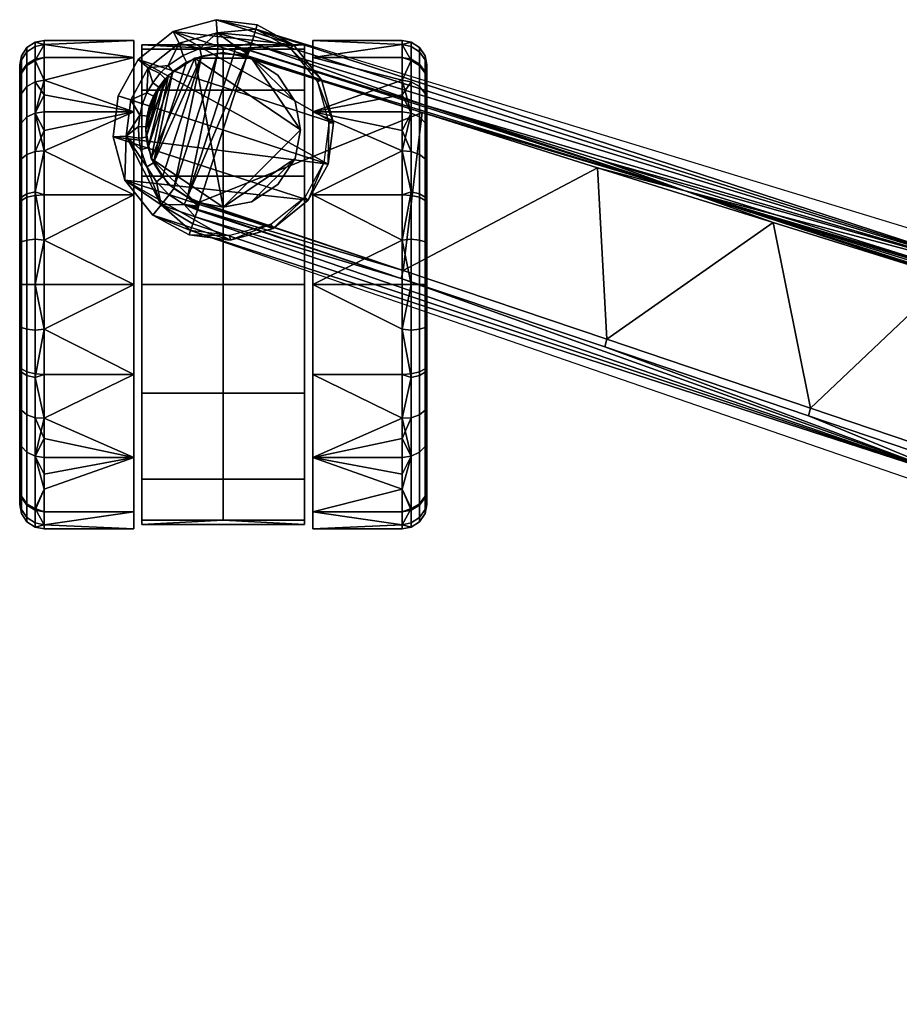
# Model space of a CAD drawing. Header units: millimetres. Extents: x -1982 to -1304, y -944 to -284.
# Tile 73 of 256: x -1982 to -1874, y -633 to -512. Entities that reach past the tile are written whole.
import ezdxf

# ---------------------------------------------------------------- set-up
doc = ezdxf.new("R2010")
doc.units = ezdxf.units.MM
doc.header["$MEASUREMENT"] = 0
doc.layers.add('kolecka', color=7, linetype='Continuous', true_color=0x000000)
doc.layers.add('PODNOZ', color=7, linetype='Continuous', true_color=0x000000)

msp = doc.modelspace()

# ---------------------------------------------------------------- meshes
at = {"layer": 'kolecka'}
mesh = msp.add_polyface(dxfattribs=at)
corners = [(-1967.84, -544.64, 32.01), (-1978.84, -544.64, 32.01), (-1967.84, -555.68, 34.11), (-1967.84, -565.86, 40.79), (-1967.84, -572.54, 50.96), (-1967.84, -574.64, 62.01), (-1967.84, -572.54, 73.05), (-1967.84, -565.86, 83.22), (-1967.84, -555.68, 89.9), (-1967.84, -544.64, 92.01), (-1967.84, -533.6, 89.9), (-1967.84, -523.43, 83.22), (-1967.84, -516.75, 73.05), (-1967.84, -514.64, 62.01), (-1967.84, -516.75, 50.96), (-1967.84, -523.43, 40.79), (-1967.84, -533.6, 34.11), (-1967.84, -544.64, 32.01), (-1978.84, -544.64, 32.01), (-1978.84, -539.18, 32.51), (-1978.84, -533.6, 34.11), (-1978.84, -528.23, 36.9), (-1978.84, -525.73, 38.72), (-1978.84, -523.43, 40.79), (-1978.84, -521.35, 43.1), (-1978.84, -519.53, 45.59), (-1978.84, -516.75, 50.96), (-1978.84, -515.14, 56.55), (-1978.84, -514.64, 62.01), (-1978.84, -515.14, 67.47), (-1978.84, -516.75, 73.05), (-1978.84, -519.53, 78.42), (-1978.84, -521.35, 80.92), (-1978.84, -523.43, 83.22), (-1978.84, -525.73, 85.3), (-1978.84, -528.23, 87.12), (-1978.84, -533.6, 89.9), (-1978.84, -539.18, 91.51), (-1978.84, -544.64, 92.01), (-1978.84, -550.1, 91.51), (-1978.84, -555.68, 89.9), (-1978.84, -561.06, 87.12), (-1978.84, -563.55, 85.3), (-1978.84, -565.86, 83.22), (-1978.84, -567.93, 80.92), (-1978.84, -569.75, 78.42), (-1978.84, -572.54, 73.05), (-1978.84, -574.14, 67.47), (-1978.84, -574.64, 62.01), (-1978.84, -574.14, 56.55), (-1978.84, -572.54, 50.96), (-1978.84, -569.75, 45.59), (-1978.84, -567.93, 43.1), (-1978.84, -565.86, 40.79), (-1978.84, -563.55, 38.72), (-1978.84, -561.06, 36.9), (-1978.84, -555.68, 34.11), (-1978.84, -550.1, 32.51), (-1981.84, -544.64, 35.01), (-1981.84, -554.97, 37.06), (-1981.84, -563.73, 42.91), (-1981.84, -569.75, 52.07), (-1981.84, -571.16, 56.95), (-1981.84, -571.64, 62.01), (-1981.84, -569.59, 72.34), (-1981.84, -563.73, 81.1), (-1981.84, -559.46, 84.57), (-1981.84, -554.58, 87.11), (-1981.84, -549.7, 88.53), (-1981.84, -544.64, 89.01), (-1981.84, -534.31, 86.95), (-1981.84, -525.55, 81.1), (-1981.84, -522.08, 76.83), (-1981.84, -519.54, 71.95), (-1981.84, -518.12, 67.07), (-1981.84, -517.64, 62.01), (-1981.84, -519.7, 51.67), (-1981.84, -525.55, 42.91), (-1981.84, -529.82, 39.44), (-1981.84, -534.7, 36.9), (-1981.84, -539.58, 35.48), (-1978.84, -544.64, 32.01), (-1979.95, -544.64, 32.22), (-1980.97, -544.64, 32.89), (-1981.63, -544.64, 33.9), (-1981.84, -544.64, 35.01), (-1979.95, -556.04, 34.48), (-1980.97, -555.79, 35.1), (-1981.63, -555.4, 36.04), (-1981.84, -554.97, 37.06), (-1979.95, -565.71, 40.94), (-1980.97, -565.23, 41.41), (-1981.63, -564.52, 42.13), (-1981.84, -563.73, 42.91), (-1979.95, -572.34, 51.04), (-1980.97, -571.72, 51.29), (-1981.63, -570.77, 51.66), (-1981.84, -569.75, 52.07), (-1979.95, -573.9, 56.43), (-1980.97, -573.25, 56.55), (-1981.63, -572.25, 56.74), (-1981.84, -571.16, 56.95), (-1979.95, -574.43, 62.01), (-1980.97, -573.76, 62.01), (-1981.63, -572.75, 62.01), (-1981.84, -571.64, 62.01), (-1979.95, -572.16, 73.41), (-1980.97, -571.55, 73.15), (-1981.63, -570.61, 72.76), (-1981.84, -569.59, 72.34), (-1979.95, -565.71, 83.07), (-1980.97, -565.23, 82.6), (-1981.63, -564.52, 81.88), (-1981.84, -563.73, 81.1), (-1979.95, -561, 86.9), (-1980.97, -560.63, 86.35), (-1981.63, -560.07, 85.5), (-1981.84, -559.46, 84.57), (-1979.95, -555.61, 89.7), (-1980.97, -555.36, 89.08), (-1981.63, -554.99, 88.14), (-1981.84, -554.58, 87.11), (-1979.95, -550.22, 91.27), (-1980.97, -550.1, 90.61), (-1981.63, -549.91, 89.61), (-1981.84, -549.7, 88.53), (-1979.95, -544.64, 91.8), (-1980.97, -544.64, 91.13), (-1981.63, -544.64, 90.11), (-1981.84, -544.64, 89.01), (-1979.95, -533.24, 89.53), (-1980.97, -533.5, 88.91), (-1981.63, -533.89, 87.97), (-1981.84, -534.31, 86.95), (-1979.95, -523.58, 83.07), (-1980.97, -524.05, 82.6), (-1981.63, -524.77, 81.88), (-1981.84, -525.55, 81.1), (-1979.95, -519.74, 78.36), (-1980.97, -520.3, 77.99), (-1981.63, -521.15, 77.44), (-1981.84, -522.08, 76.83), (-1979.95, -516.94, 72.97), (-1980.97, -517.57, 72.73), (-1981.63, -518.51, 72.35), (-1981.84, -519.54, 71.95), (-1979.95, -515.38, 67.59), (-1980.97, -516.04, 67.46), (-1981.63, -517.04, 67.27), (-1981.84, -518.12, 67.07), (-1979.95, -514.85, 62.01), (-1980.97, -515.52, 62.01), (-1981.63, -516.54, 62.01), (-1981.84, -517.64, 62.01), (-1979.95, -517.12, 50.61), (-1980.97, -517.74, 50.86), (-1981.63, -518.68, 51.25), (-1981.84, -519.7, 51.67), (-1979.95, -523.58, 40.94), (-1980.97, -524.05, 41.41), (-1981.63, -524.77, 42.13), (-1981.84, -525.55, 42.91), (-1979.95, -528.29, 37.11), (-1980.97, -528.65, 37.67), (-1981.63, -529.21, 38.52), (-1981.84, -529.82, 39.44), (-1979.95, -533.68, 34.31), (-1980.97, -533.92, 34.93), (-1981.63, -534.3, 35.88), (-1981.84, -534.7, 36.9), (-1979.95, -539.06, 32.74), (-1980.97, -539.19, 33.4), (-1981.63, -539.38, 34.4), (-1981.84, -539.58, 35.48), (-1978.84, -544.64, 32.01), (-1979.95, -544.64, 32.22), (-1980.97, -544.64, 32.89), (-1981.63, -544.64, 33.9), (-1981.84, -544.64, 35.01), (-1978.84, -550.1, 32.51), (-1978.84, -555.68, 34.11), (-1978.84, -561.06, 36.9), (-1978.84, -563.55, 38.72), (-1978.84, -565.86, 40.79), (-1978.84, -567.93, 43.1), (-1978.84, -569.75, 45.59), (-1978.84, -572.54, 50.96), (-1978.84, -574.14, 56.55), (-1978.84, -574.64, 62.01), (-1978.84, -574.14, 67.47), (-1978.84, -572.54, 73.05), (-1978.84, -569.75, 78.42), (-1978.84, -567.93, 80.92), (-1978.84, -565.86, 83.22), (-1978.84, -563.55, 85.3), (-1978.84, -561.06, 87.12), (-1978.84, -555.68, 89.9), (-1978.84, -550.1, 91.51), (-1978.84, -544.64, 92.01), (-1978.84, -539.18, 91.51), (-1978.84, -533.6, 89.9), (-1978.84, -528.23, 87.12), (-1978.84, -525.73, 85.3), (-1978.84, -523.43, 83.22), (-1978.84, -521.35, 80.92), (-1978.84, -519.53, 78.42), (-1978.84, -516.75, 73.05), (-1978.84, -515.14, 67.47), (-1978.84, -514.64, 62.01), (-1978.84, -515.14, 56.55), (-1978.84, -516.75, 50.96), (-1978.84, -519.53, 45.59), (-1978.84, -521.35, 43.1), (-1978.84, -523.43, 40.79), (-1978.84, -525.73, 38.72), (-1978.84, -528.23, 36.9), (-1978.84, -533.6, 34.11), (-1978.84, -539.18, 32.51)]
mesh.append_faces([[corners[k] for k in face] for face in [(57, 1, 0, 0), (2, 57, 0, 0), (2, 56, 57, 57), (55, 3, 54, 54), (55, 56, 2, 2), (3, 55, 2, 2), (53, 54, 3, 3), (3, 4, 50, 51), (5, 6, 47, 48), (7, 8, 41, 42), (6, 7, 45, 46), (4, 5, 49, 50), (8, 9, 39, 40), (3, 52, 53, 53), (3, 51, 52, 52), (48, 49, 5, 5), (7, 43, 44, 44), (44, 45, 7, 7), (40, 41, 8, 8), (42, 43, 7, 7), (46, 47, 6, 6), (39, 9, 38, 38), (37, 38, 9, 9), (10, 37, 9, 9), (10, 11, 35, 36), (10, 36, 37, 37), (11, 34, 35, 35), (34, 11, 33, 33), (11, 12, 31, 32), (12, 13, 29, 30), (14, 15, 25, 26), (13, 14, 27, 28), (15, 16, 21, 22), (16, 17, 19, 20), (33, 11, 32, 32), (12, 30, 31, 31), (13, 28, 29, 29), (14, 26, 27, 27), (15, 24, 25, 25), (15, 22, 23, 23), (23, 24, 15, 15), (16, 20, 21, 21), (17, 18, 19, 19), (78, 76, 77, 77), (80, 78, 79, 79), (74, 76, 78, 78), (74, 78, 62, 62), (73, 74, 72, 72), (76, 74, 75, 75), (71, 72, 70, 70), (74, 62, 72, 72), (72, 68, 70, 70), (80, 62, 78, 78), (60, 58, 59, 59), (62, 58, 60, 60), (72, 62, 68, 68), (61, 62, 60, 60), (63, 64, 62, 62), (67, 68, 66, 66), (68, 69, 70, 70), (65, 66, 64, 64), (62, 66, 68, 68), (62, 64, 66, 66), (62, 80, 58, 58), (87, 83, 82, 86), (88, 84, 83, 87), (91, 87, 86, 90), (92, 88, 87, 91), (95, 91, 90, 94), (96, 92, 91, 95), (99, 95, 94, 98), (100, 96, 95, 99), (103, 99, 98, 102), (104, 100, 99, 103), (107, 103, 102, 106), (108, 104, 103, 107), (111, 107, 106, 110), (112, 108, 107, 111), (115, 111, 110, 114), (116, 112, 111, 115), (119, 115, 114, 118), (120, 116, 115, 119), (123, 119, 118, 122), (124, 120, 119, 123), (127, 123, 122, 126), (128, 124, 123, 127), (131, 127, 126, 130), (132, 128, 127, 131), (135, 131, 130, 134), (136, 132, 131, 135), (139, 135, 134, 138), (140, 136, 135, 139), (143, 139, 138, 142), (144, 140, 139, 143), (147, 143, 142, 146), (148, 144, 143, 147), (151, 147, 146, 150), (152, 148, 147, 151), (155, 151, 150, 154), (156, 152, 151, 155), (159, 155, 154, 158), (160, 156, 155, 159), (163, 159, 158, 162), (164, 160, 159, 163), (167, 163, 162, 166), (168, 164, 163, 167), (171, 167, 166, 170), (172, 168, 167, 171), (176, 171, 170, 175), (177, 172, 171, 176), (82, 81, 179, 179), (86, 179, 180, 180), (90, 181, 182, 182), (90, 183, 184, 184), (90, 182, 183, 183), (86, 180, 181, 181), (86, 82, 179, 179), (90, 86, 181, 181), (94, 185, 186, 186), (98, 94, 186, 187), (94, 90, 184, 185), (187, 188, 102, 98), (102, 188, 189, 189), (106, 190, 191, 191), (192, 110, 191, 191), (110, 106, 191, 191), (106, 189, 190, 190), (102, 189, 106, 106), (192, 193, 110, 110), (193, 194, 110, 110), (195, 114, 194, 194), (196, 197, 122, 118), (195, 196, 118, 114), (197, 198, 126, 122), (88, 89, 85, 84), (92, 93, 89, 88), (100, 101, 97, 96), (108, 109, 105, 104), (104, 105, 101, 100), (96, 97, 93, 92), (109, 108, 112, 113), (194, 114, 110, 110), (116, 117, 113, 112), (117, 116, 120, 121), (125, 124, 128, 129), (124, 125, 121, 120), (126, 198, 199, 199), (130, 199, 200, 200), (130, 200, 201, 201), (134, 202, 203, 203), (138, 204, 205, 205), (134, 203, 204, 204), (134, 201, 202, 202), (134, 130, 201, 201), (138, 134, 204, 204), (206, 207, 146, 142), (150, 146, 207, 208), (142, 138, 205, 206), (150, 208, 209, 209), (154, 209, 210, 210), (158, 211, 212, 212), (158, 213, 214, 214), (158, 212, 213, 213), (154, 210, 211, 211), (154, 150, 209, 209), (158, 154, 211, 211), (215, 162, 214, 214), (216, 217, 170, 166), (215, 216, 166, 162), (158, 214, 162, 162), (217, 174, 175, 170), (136, 137, 133, 132), (140, 141, 137, 136), (148, 149, 145, 144), (153, 152, 156, 157), (152, 153, 149, 148), (144, 145, 141, 140), (132, 133, 129, 128), (157, 156, 160, 161), (164, 165, 161, 160), (168, 169, 165, 164), (177, 178, 173, 172), (172, 173, 169, 168), (199, 130, 126, 126)]])
mesh = msp.add_polyface(dxfattribs=at)
corners = [(-1966.84, -515.73, 54.01), (-1966.84, -573.56, 54.01), (-1966.84, -574.1, 67.68), (-1966.84, -568.52, 80.17), (-1966.84, -557.97, 88.89), (-1966.84, -544.64, 92.01), (-1966.84, -531.32, 88.89), (-1966.84, -520.77, 80.17), (-1966.84, -515.18, 67.68), (-1946.84, -515.73, 54.01), (-1946.84, -573.56, 54.01), (-1946.84, -574.1, 67.68), (-1946.84, -568.52, 80.17), (-1946.84, -557.97, 88.89), (-1946.84, -544.64, 92.01), (-1946.84, -531.32, 88.89), (-1946.84, -520.77, 80.17), (-1946.84, -515.18, 67.68), (-1946.84, -573.56, 54.01), (-1966.84, -573.56, 54.01), (-1946.84, -544.64, 92.01), (-1966.84, -544.64, 92.01), (-1946.84, -531.32, 88.89), (-1946.84, -515.18, 67.68), (-1946.84, -515.73, 54.01), (-1966.84, -515.73, 54.01), (-1956.84, -573.56, 54.01), (-1956.84, -515.73, 54.01), (-1946.84, -574.1, 67.68), (-1946.84, -568.52, 80.17), (-1946.84, -557.97, 88.89), (-1946.84, -520.77, 80.17), (-1966.84, -515.18, 67.68), (-1966.84, -520.77, 80.17), (-1966.84, -531.32, 88.89), (-1966.84, -557.97, 88.89), (-1966.84, -568.52, 80.17), (-1966.84, -574.1, 67.68), (-1946.84, -515.73, 54.01), (-1966.84, -515.73, 54.01), (-1946.84, -573.56, 54.01), (-1966.84, -573.56, 54.01), (-1956.84, -573.56, 54.01), (-1956.84, -515.73, 54.01)]
mesh.append_faces([[corners[k] for k in face] for face in [(8, 2, 3, 3), (2, 0, 1, 1), (4, 7, 3, 3), (4, 6, 7, 7), (8, 0, 2, 2), (8, 3, 7, 7), (4, 5, 6, 6), (17, 12, 11, 11), (11, 10, 9, 9), (13, 12, 16, 16), (13, 16, 15, 15), (17, 11, 9, 9), (17, 16, 12, 12), (13, 15, 14, 14), (26, 18, 28, 28), (30, 35, 36, 29), (35, 30, 20, 21), (28, 29, 36, 37), (37, 19, 26, 26), (28, 37, 26, 26), (22, 31, 33, 34), (27, 23, 24, 24), (31, 23, 32, 33), (23, 27, 32, 32), (34, 21, 20, 22), (27, 25, 32, 32), (43, 38, 40, 42), (39, 43, 42, 41)]])
mesh = msp.add_polyface(dxfattribs=at)
corners = [(-1945.84, -544.64, 32.01), (-1934.84, -544.64, 32.01), (-1945.84, -555.68, 34.11), (-1945.84, -565.86, 40.79), (-1945.84, -572.54, 50.96), (-1945.84, -574.64, 62.01), (-1945.84, -572.54, 73.05), (-1945.84, -565.86, 83.22), (-1945.84, -555.68, 89.9), (-1945.84, -544.64, 92.01), (-1945.84, -533.6, 89.9), (-1945.84, -523.43, 83.22), (-1945.84, -516.75, 73.05), (-1945.84, -514.64, 62.01), (-1945.84, -516.75, 50.96), (-1945.84, -523.43, 40.79), (-1945.84, -533.6, 34.11), (-1945.84, -544.64, 32.01), (-1934.84, -544.64, 32.01), (-1934.84, -539.18, 32.51), (-1934.84, -533.6, 34.11), (-1934.84, -528.23, 36.9), (-1934.84, -525.73, 38.72), (-1934.84, -523.43, 40.79), (-1934.84, -521.35, 43.1), (-1934.84, -519.53, 45.59), (-1934.84, -516.75, 50.96), (-1934.84, -515.14, 56.55), (-1934.84, -514.64, 62.01), (-1934.84, -515.14, 67.47), (-1934.84, -516.75, 73.05), (-1934.84, -519.53, 78.42), (-1934.84, -521.35, 80.92), (-1934.84, -523.43, 83.22), (-1934.84, -525.73, 85.3), (-1934.84, -528.23, 87.12), (-1934.84, -533.6, 89.9), (-1934.84, -539.18, 91.51), (-1934.84, -544.64, 92.01), (-1934.84, -550.1, 91.51), (-1934.84, -555.68, 89.9), (-1934.84, -561.06, 87.12), (-1934.84, -563.55, 85.3), (-1934.84, -565.86, 83.22), (-1934.84, -567.93, 80.92), (-1934.84, -569.75, 78.42), (-1934.84, -572.54, 73.05), (-1934.84, -574.14, 67.47), (-1934.84, -574.64, 62.01), (-1934.84, -574.14, 56.55), (-1934.84, -572.54, 50.96), (-1934.84, -569.75, 45.59), (-1934.84, -567.93, 43.1), (-1934.84, -565.86, 40.79), (-1934.84, -563.55, 38.72), (-1934.84, -561.06, 36.9), (-1934.84, -555.68, 34.11), (-1934.84, -550.1, 32.51), (-1931.84, -544.64, 35.01), (-1931.84, -554.97, 37.06), (-1931.84, -563.73, 42.91), (-1931.84, -569.75, 52.07), (-1931.84, -571.16, 56.95), (-1931.84, -571.64, 62.01), (-1931.84, -569.59, 72.34), (-1931.84, -563.73, 81.1), (-1931.84, -559.46, 84.57), (-1931.84, -554.58, 87.11), (-1931.84, -549.7, 88.53), (-1931.84, -544.64, 89.01), (-1931.84, -534.31, 86.95), (-1931.84, -525.55, 81.1), (-1931.84, -522.08, 76.83), (-1931.84, -519.54, 71.95), (-1931.84, -518.12, 67.07), (-1931.84, -517.64, 62.01), (-1931.84, -519.7, 51.67), (-1931.84, -525.55, 42.91), (-1931.84, -529.82, 39.44), (-1931.84, -534.7, 36.9), (-1931.84, -539.58, 35.48), (-1934.84, -544.64, 32.01), (-1933.74, -544.64, 32.22), (-1932.72, -544.64, 32.89), (-1932.05, -544.64, 33.9), (-1931.84, -544.64, 35.01), (-1933.74, -556.04, 34.48), (-1932.72, -555.79, 35.1), (-1932.05, -555.4, 36.04), (-1931.84, -554.97, 37.06), (-1933.74, -565.71, 40.94), (-1932.72, -565.23, 41.41), (-1932.05, -564.52, 42.13), (-1931.84, -563.73, 42.91), (-1933.74, -572.34, 51.04), (-1932.72, -571.72, 51.29), (-1932.05, -570.77, 51.66), (-1931.84, -569.75, 52.07), (-1933.74, -573.9, 56.43), (-1932.72, -573.25, 56.55), (-1932.05, -572.25, 56.74), (-1931.84, -571.16, 56.95), (-1933.74, -574.43, 62.01), (-1932.72, -573.76, 62.01), (-1932.05, -572.75, 62.01), (-1931.84, -571.64, 62.01), (-1933.74, -572.16, 73.41), (-1932.72, -571.55, 73.15), (-1932.05, -570.61, 72.76), (-1931.84, -569.59, 72.34), (-1933.74, -565.71, 83.07), (-1932.72, -565.23, 82.6), (-1932.05, -564.52, 81.88), (-1931.84, -563.73, 81.1), (-1933.74, -561, 86.9), (-1932.72, -560.63, 86.35), (-1932.05, -560.07, 85.5), (-1931.84, -559.46, 84.57), (-1933.74, -555.61, 89.7), (-1932.72, -555.36, 89.08), (-1932.05, -554.99, 88.14), (-1931.84, -554.58, 87.11), (-1933.74, -550.22, 91.27), (-1932.72, -550.1, 90.61), (-1932.05, -549.91, 89.61), (-1931.84, -549.7, 88.53), (-1933.74, -544.64, 91.8), (-1932.72, -544.64, 91.13), (-1932.05, -544.64, 90.11), (-1931.84, -544.64, 89.01), (-1933.74, -533.24, 89.53), (-1932.72, -533.5, 88.91), (-1932.05, -533.89, 87.97), (-1931.84, -534.31, 86.95), (-1933.74, -523.58, 83.07), (-1932.72, -524.05, 82.6), (-1932.05, -524.77, 81.88), (-1931.84, -525.55, 81.1), (-1933.74, -519.74, 78.36), (-1932.72, -520.3, 77.99), (-1932.05, -521.15, 77.44), (-1931.84, -522.08, 76.83), (-1933.74, -516.94, 72.97), (-1932.72, -517.57, 72.73), (-1932.05, -518.51, 72.35), (-1931.84, -519.54, 71.95), (-1933.74, -515.38, 67.59), (-1932.72, -516.04, 67.46), (-1932.05, -517.04, 67.27), (-1931.84, -518.12, 67.07), (-1933.74, -514.85, 62.01), (-1932.72, -515.52, 62.01), (-1932.05, -516.54, 62.01), (-1931.84, -517.64, 62.01), (-1933.74, -517.12, 50.61), (-1932.72, -517.74, 50.86), (-1932.05, -518.68, 51.25), (-1931.84, -519.7, 51.67), (-1933.74, -523.58, 40.94), (-1932.72, -524.05, 41.41), (-1932.05, -524.77, 42.13), (-1931.84, -525.55, 42.91), (-1933.74, -528.29, 37.11), (-1932.72, -528.65, 37.67), (-1932.05, -529.21, 38.52), (-1931.84, -529.82, 39.44), (-1933.74, -533.68, 34.31), (-1932.72, -533.92, 34.93), (-1932.05, -534.3, 35.88), (-1931.84, -534.7, 36.9), (-1933.74, -539.06, 32.74), (-1932.72, -539.19, 33.4), (-1932.05, -539.38, 34.4), (-1931.84, -539.58, 35.48), (-1934.84, -544.64, 32.01), (-1933.74, -544.64, 32.22), (-1932.72, -544.64, 32.89), (-1932.05, -544.64, 33.9), (-1931.84, -544.64, 35.01), (-1934.84, -550.1, 32.51), (-1934.84, -555.68, 34.11), (-1934.84, -561.06, 36.9), (-1934.84, -563.55, 38.72), (-1934.84, -565.86, 40.79), (-1934.84, -567.93, 43.1), (-1934.84, -569.75, 45.59), (-1934.84, -572.54, 50.96), (-1934.84, -574.14, 56.55), (-1934.84, -574.64, 62.01), (-1934.84, -574.14, 67.47), (-1934.84, -572.54, 73.05), (-1934.84, -569.75, 78.42), (-1934.84, -567.93, 80.92), (-1934.84, -565.86, 83.22), (-1934.84, -563.55, 85.3), (-1934.84, -561.06, 87.12), (-1934.84, -555.68, 89.9), (-1934.84, -550.1, 91.51), (-1934.84, -544.64, 92.01), (-1934.84, -539.18, 91.51), (-1934.84, -533.6, 89.9), (-1934.84, -528.23, 87.12), (-1934.84, -525.73, 85.3), (-1934.84, -523.43, 83.22), (-1934.84, -521.35, 80.92), (-1934.84, -519.53, 78.42), (-1934.84, -516.75, 73.05), (-1934.84, -515.14, 67.47), (-1934.84, -514.64, 62.01), (-1934.84, -515.14, 56.55), (-1934.84, -516.75, 50.96), (-1934.84, -519.53, 45.59), (-1934.84, -521.35, 43.1), (-1934.84, -523.43, 40.79), (-1934.84, -525.73, 38.72), (-1934.84, -528.23, 36.9), (-1934.84, -533.6, 34.11), (-1934.84, -539.18, 32.51)]
mesh.append_faces([[corners[k] for k in face] for face in [(57, 0, 1, 1), (0, 57, 56, 2), (55, 54, 3, 3), (55, 2, 56, 56), (3, 2, 55, 55), (53, 3, 54, 54), (3, 52, 51, 4), (5, 48, 47, 6), (7, 42, 41, 8), (6, 46, 45, 7), (4, 50, 49, 5), (8, 40, 39, 9), (3, 53, 52, 52), (48, 5, 49, 49), (50, 4, 51, 51), (7, 44, 43, 43), (44, 7, 45, 45), (40, 8, 41, 41), (42, 7, 43, 43), (46, 6, 47, 47), (39, 38, 9, 9), (37, 9, 38, 38), (10, 9, 37, 37), (10, 36, 35, 11), (10, 37, 36, 36), (11, 35, 34, 34), (34, 33, 11, 11), (11, 32, 31, 12), (12, 30, 29, 13), (14, 26, 25, 15), (13, 28, 27, 14), (15, 22, 21, 16), (16, 20, 19, 17), (33, 32, 11, 11), (12, 31, 30, 30), (13, 29, 28, 28), (14, 27, 26, 26), (15, 25, 24, 24), (15, 23, 22, 22), (23, 15, 24, 24), (16, 21, 20, 20), (17, 19, 18, 18), (78, 77, 76, 76), (80, 79, 78, 78), (74, 78, 76, 76), (74, 62, 78, 78), (73, 72, 74, 74), (76, 75, 74, 74), (71, 70, 72, 72), (74, 72, 62, 62), (72, 70, 68, 68), (80, 78, 62, 62), (60, 59, 58, 58), (62, 60, 58, 58), (72, 68, 62, 62), (61, 60, 62, 62), (63, 62, 64, 64), (67, 66, 68, 68), (68, 70, 69, 69), (65, 64, 66, 66), (62, 68, 66, 66), (62, 66, 64, 64), (62, 58, 80, 80), (87, 86, 82, 83), (88, 87, 83, 84), (91, 90, 86, 87), (92, 91, 87, 88), (95, 94, 90, 91), (96, 95, 91, 92), (99, 98, 94, 95), (100, 99, 95, 96), (103, 102, 98, 99), (104, 103, 99, 100), (107, 106, 102, 103), (108, 107, 103, 104), (111, 110, 106, 107), (112, 111, 107, 108), (115, 114, 110, 111), (116, 115, 111, 112), (119, 118, 114, 115), (120, 119, 115, 116), (123, 122, 118, 119), (124, 123, 119, 120), (127, 126, 122, 123), (128, 127, 123, 124), (131, 130, 126, 127), (132, 131, 127, 128), (135, 134, 130, 131), (136, 135, 131, 132), (139, 138, 134, 135), (140, 139, 135, 136), (143, 142, 138, 139), (144, 143, 139, 140), (147, 146, 142, 143), (148, 147, 143, 144), (151, 150, 146, 147), (152, 151, 147, 148), (155, 154, 150, 151), (156, 155, 151, 152), (159, 158, 154, 155), (160, 159, 155, 156), (163, 162, 158, 159), (164, 163, 159, 160), (167, 166, 162, 163), (168, 167, 163, 164), (171, 170, 166, 167), (172, 171, 167, 168), (176, 175, 170, 171), (177, 176, 171, 172), (82, 179, 81, 81), (86, 180, 179, 179), (90, 182, 181, 181), (90, 184, 183, 183), (90, 183, 182, 182), (86, 181, 180, 180), (86, 179, 82, 82), (90, 181, 86, 86), (94, 186, 185, 185), (98, 187, 186, 94), (94, 185, 184, 90), (187, 98, 102, 188), (102, 189, 188, 188), (106, 191, 190, 190), (192, 191, 110, 110), (110, 191, 106, 106), (106, 190, 189, 189), (102, 106, 189, 189), (192, 110, 193, 193), (193, 110, 194, 194), (195, 194, 114, 114), (196, 118, 122, 197), (195, 114, 118, 196), (197, 122, 126, 198), (88, 84, 85, 89), (92, 88, 89, 93), (100, 96, 97, 101), (108, 104, 105, 109), (104, 100, 101, 105), (96, 92, 93, 97), (109, 113, 112, 108), (194, 110, 114, 114), (116, 112, 113, 117), (117, 121, 120, 116), (125, 129, 128, 124), (124, 120, 121, 125), (126, 199, 198, 198), (130, 200, 199, 199), (130, 201, 200, 200), (134, 203, 202, 202), (138, 205, 204, 204), (134, 204, 203, 203), (134, 202, 201, 201), (134, 201, 130, 130), (138, 204, 134, 134), (206, 142, 146, 207), (150, 208, 207, 146), (142, 206, 205, 138), (150, 209, 208, 208), (154, 210, 209, 209), (158, 212, 211, 211), (158, 214, 213, 213), (158, 213, 212, 212), (154, 211, 210, 210), (154, 209, 150, 150), (158, 211, 154, 154), (215, 214, 162, 162), (216, 166, 170, 217), (215, 162, 166, 216), (158, 162, 214, 214), (217, 170, 175, 174), (136, 132, 133, 137), (140, 136, 137, 141), (148, 144, 145, 149), (153, 157, 156, 152), (152, 148, 149, 153), (144, 140, 141, 145), (132, 128, 129, 133), (157, 161, 160, 156), (164, 160, 161, 165), (168, 164, 165, 169), (177, 172, 173, 178), (172, 168, 169, 173), (199, 126, 130, 130)]])
mesh = msp.add_polyface(dxfattribs=at)
corners = [(-1956.84, -535.14, 97.01), (-1953.35, -534.47, 97.01), (-1950.13, -532.36, 97.01), (-1948.01, -529.14, 97.01), (-1947.34, -525.64, 97.01), (-1948.01, -522.15, 97.01), (-1950.13, -518.92, 97.01), (-1953.35, -516.81, 97.01), (-1956.84, -516.14, 97.01), (-1960.34, -516.81, 97.01), (-1963.56, -518.92, 97.01), (-1965.68, -522.15, 97.01), (-1966.34, -525.64, 97.01), (-1965.68, -529.14, 97.01), (-1963.56, -532.36, 97.01), (-1960.34, -534.47, 97.01), (-1956.84, -535.14, 62.01), (-1956.84, -535.14, 97.01), (-1953.35, -534.47, 62.01), (-1953.35, -534.47, 97.01), (-1950.13, -532.36, 62.01), (-1950.13, -532.36, 97.01), (-1948.01, -529.14, 62.01), (-1948.01, -529.14, 97.01), (-1947.34, -525.64, 62.01), (-1947.34, -525.64, 97.01), (-1948.01, -522.15, 62.01), (-1948.01, -522.15, 97.01), (-1950.13, -518.92, 62.01), (-1950.13, -518.92, 97.01), (-1953.35, -516.81, 62.01), (-1953.35, -516.81, 97.01), (-1956.84, -516.14, 62.01), (-1956.84, -516.14, 97.01), (-1960.34, -516.81, 62.01), (-1960.34, -516.81, 97.01), (-1963.56, -518.92, 62.01), (-1963.56, -518.92, 97.01), (-1965.68, -522.15, 62.01), (-1965.68, -522.15, 97.01), (-1966.34, -525.64, 62.01), (-1966.34, -525.64, 97.01), (-1965.68, -529.14, 62.01), (-1965.68, -529.14, 97.01), (-1963.56, -532.36, 62.01), (-1963.56, -532.36, 97.01), (-1960.34, -534.47, 62.01), (-1960.34, -534.47, 97.01), (-1956.84, -535.14, 62.01), (-1956.84, -535.14, 97.01)]
mesh.append_faces([[corners[k] for k in face] for face in [(10, 13, 9, 9), (10, 11, 12, 12), (9, 4, 7, 7), (7, 8, 9, 9), (7, 5, 6, 6), (5, 7, 4, 4), (12, 13, 10, 10), (15, 13, 14, 14), (13, 15, 0, 0), (9, 0, 4, 4), (3, 4, 0, 0), (3, 1, 2, 2), (3, 0, 1, 1), (13, 0, 9, 9), (18, 19, 17, 16), (22, 23, 21, 20), (20, 21, 19, 18), (26, 27, 25, 24), (30, 31, 29, 28), (28, 29, 27, 26), (24, 25, 23, 22), (32, 33, 31, 30), (36, 37, 35, 34), (40, 41, 39, 38), (38, 39, 37, 36), (44, 45, 43, 42), (48, 49, 47, 46), (46, 47, 45, 44), (42, 43, 41, 40), (34, 35, 33, 32)]])
at = {"layer": 'PODNOZ'}
mesh = msp.add_polyface(dxfattribs=at)
corners = [(-1943.94, -529.83, 97.01), (-1969.75, -521.45, 97.01), (-1967.3, -517, 97.01), (-1970.38, -526.49, 97.01), (-1955.53, -516.36, 126.05), (-1961.24, -533.92, 126.05), (-1953.99, -516.75, 126.18), (-1953.97, -516.75, 126.18), (-1959.76, -534.52, 126.18), (-1959.51, -516.59, 125.75), (-1962.92, -532.82, 125.89), (-1957.54, -516.26, 125.89), (-1965.39, -529.7, 125.63), (-1964.32, -531.4, 125.75), (-1963.04, -518.46, 125.52), (-1961.37, -517.33, 125.63), (-1964.76, -520.38, 125.44), (-1966.3, -526.54, 125.48), (-1963.96, -519.36, 125.48), (-1966.08, -527.82, 125.52), (-1966.2, -523.96, 125.42), (-1965.41, -521.5, 125.42), (-1965.89, -522.7, 125.41), (-1966.34, -525.25, 125.44), (-1970.38, -526.49, 97.01), (-1968.93, -531.8, 97.01), (-1968.77, -526.39, 111.15), (-1969.75, -521.45, 97.01), (-1968.21, -521.95, 111.15), (-1967.3, -517, 97.01), (-1966.05, -518.03, 111.15), (-1957.7, -512.1, 97.01), (-1963, -513.55, 97.01), (-1962.27, -514.99, 111.15), (-1957.59, -513.72, 111.15), (-1952.83, -513.28, 101.96), (-1967.21, -526.66, 124.59), (-1967.25, -525.23, 124.56), (-1966.22, -521.09, 124.54), (-1966.76, -522.42, 124.53), (-1967.1, -523.81, 124.54), (-1966.97, -528.07, 124.64), (-1966.21, -530.16, 124.74), (-1965.5, -519.86, 124.56), (-1963.6, -517.73, 124.64), (-1959.71, -515.66, 124.87), (-1953.35, -514.98, 117.52), (-1955.31, -515.41, 125.17), (-1964.63, -518.72, 124.59), (-1961.77, -516.49, 124.74), (-1957.52, -515.3, 125.01), (-1957.54, -516.26, 125.89), (-1957.52, -515.3, 125.01), (-1959.71, -515.66, 124.87), (-1959.51, -516.59, 125.75), (-1955.53, -516.36, 126.05), (-1955.31, -515.41, 125.17), (-1961.37, -517.33, 125.63), (-1961.77, -516.49, 124.74), (-1963.6, -517.73, 124.64), (-1963.04, -518.46, 125.52), (-1963.96, -519.36, 125.48), (-1964.63, -518.72, 124.59), (-1965.5, -519.86, 124.56), (-1964.76, -520.38, 125.44), (-1966.22, -521.09, 124.54), (-1965.41, -521.5, 125.42), (-1966.76, -522.42, 124.53), (-1965.89, -522.7, 125.41), (-1966.2, -523.96, 125.42), (-1967.1, -523.81, 124.54), (-1967.25, -525.23, 124.56), (-1966.34, -525.25, 125.44), (-1966.3, -526.54, 125.48), (-1967.21, -526.66, 124.59), (-1966.97, -528.07, 124.64), (-1966.08, -527.82, 125.52), (-1966.21, -530.16, 124.74), (-1965.39, -529.7, 125.63)]
mesh.append_faces([[corners[k] for k in face] for face in [(0, 1, 2, 2), (1, 0, 3, 3), (4, 5, 6, 6), (7, 6, 8, 8), (9, 10, 11, 11), (9, 12, 13, 13), (11, 5, 4, 4), (14, 12, 15, 15), (16, 17, 18, 18), (19, 18, 17, 17), (14, 18, 19, 19), (19, 12, 14, 14), (20, 16, 21, 21), (22, 20, 21, 21), (23, 16, 20, 20), (23, 17, 16, 16), (15, 12, 9, 9), (11, 10, 5, 5), (10, 9, 13, 13), (24, 25, 26, 26), (27, 24, 26, 28), (29, 27, 28, 30), (31, 32, 33, 34), (35, 31, 34, 34), (32, 29, 30, 33), (36, 37, 26, 26), (38, 28, 39, 39), (40, 39, 28, 28), (26, 40, 28, 28), (40, 26, 37, 37), (26, 41, 36, 36), (42, 41, 26, 26), (43, 30, 38, 38), (28, 38, 30, 30), (44, 33, 30, 30), (33, 45, 34, 34), (46, 34, 47, 47), (30, 43, 48, 48), (33, 44, 49, 49), (30, 48, 44, 44), (34, 45, 50, 50), (34, 50, 47, 47), (33, 49, 45, 45), (51, 52, 53, 54), (55, 56, 52, 51), (57, 58, 59, 60), (61, 62, 63, 64), (64, 63, 65, 66), (60, 59, 62, 61), (54, 53, 58, 57), (66, 65, 67, 68), (69, 70, 71, 72), (73, 74, 75, 76), (72, 71, 74, 73), (76, 75, 77, 78), (70, 69, 68, 67)]])
mesh = msp.add_polyface(dxfattribs=at)
corners = [(-1963, -513.55, 97.01), (-1957.7, -512.1, 97.01), (-1948.2, -515.19, 97.01), (-1967.3, -517, 97.01), (-1943.3, -524.79, 97.01), (-1952.65, -512.74, 97.01), (-1944.76, -519.48, 97.01), (-1946.39, -534.29, 97.01), (-1970.38, -526.49, 97.01), (-1943.94, -529.83, 97.01), (-1968.93, -531.8, 97.01), (-1950.69, -537.73, 97.01), (-1960.28, -536.33, 117.52), (-1934.99, -543.88, 127.26), (-1959.99, -535.48, 125.29), (-1955.99, -539.18, 97.01), (-1950.69, -537.73, 97.01), (-1950.94, -537.23, 101.96), (-1956.03, -538.62, 101.96), (-1946.83, -533.93, 101.96), (-1952.83, -513.28, 101.96), (-1952.65, -512.74, 97.01), (-1957.7, -512.1, 97.01), (-1948.2, -515.19, 97.01), (-1953.09, -514.13, 109.74), (-1957.59, -513.72, 111.15), (-1953.35, -514.98, 117.52), (-1955.31, -515.41, 125.17), (-1953.6, -515.83, 125.29), (-1959.77, -534.61, 126.1), (-1934.73, -542.92, 128.14), (-1959.77, -534.58, 126.12), (-1959.74, -534.52, 126.18), (-1959.99, -535.48, 125.29), (-1934.99, -543.88, 127.26), (-1959.98, -535.43, 125.35), (-1959.97, -535.4, 125.37), (-1953.96, -516.69, 126.12), (-1953.99, -516.75, 126.18), (-1953.95, -516.71, 126.14), (-1953.97, -516.75, 126.18), (-1953.94, -516.63, 126.07), (-1953.82, -516.35, 125.79), (-1953.84, -516.4, 125.85), (-1953.91, -516.57, 126.01), (-1953.89, -516.52, 125.96), (-1953.87, -516.46, 125.9), (-1953.8, -516.29, 125.74), (-1953.62, -515.87, 125.33), (-1953.68, -516, 125.46), (-1953.7, -516.06, 125.51), (-1953.65, -515.94, 125.4), (-1953.77, -516.23, 125.68), (-1953.75, -516.17, 125.63), (-1953.72, -516.12, 125.57), (-1953.63, -515.89, 125.35), (-1953.6, -515.83, 125.29), (-1955.53, -516.36, 126.05), (-1953.99, -516.75, 126.18), (-1953.96, -516.69, 126.12), (-1953.94, -516.63, 126.07), (-1953.91, -516.57, 126.01), (-1953.89, -516.52, 125.96), (-1953.87, -516.46, 125.9), (-1953.84, -516.4, 125.85), (-1953.82, -516.35, 125.79), (-1953.8, -516.29, 125.74), (-1955.31, -515.41, 125.17), (-1953.77, -516.23, 125.68), (-1953.75, -516.17, 125.63), (-1953.72, -516.12, 125.57), (-1953.7, -516.06, 125.51), (-1953.68, -516, 125.46), (-1953.65, -515.94, 125.4), (-1953.63, -515.89, 125.35), (-1953.6, -515.83, 125.29)]
mesh.append_faces([[corners[k] for k in face] for face in [(0, 1, 2, 2), (3, 0, 4, 4), (2, 1, 5, 5), (6, 0, 2, 2), (6, 4, 0, 0), (7, 8, 9, 9), (10, 7, 11, 11), (12, 13, 14, 14), (15, 16, 17, 17), (17, 18, 15, 15), (19, 17, 16, 16), (20, 21, 22, 22), (23, 21, 20, 20), (24, 20, 25, 25), (24, 25, 26, 26), (26, 27, 28, 28), (29, 30, 31, 31), (31, 30, 32, 32), (33, 34, 35, 35), (35, 34, 36, 36), (36, 30, 29, 29), (37, 38, 39, 39), (40, 39, 38, 38), (41, 37, 39, 39), (39, 42, 43, 43), (41, 39, 44, 44), (45, 39, 46, 46), (44, 39, 45, 45), (39, 43, 46, 46), (42, 39, 47, 47), (48, 49, 50, 50), (49, 48, 51, 51), (52, 39, 53, 53), (50, 54, 39, 39), (53, 39, 54, 54), (39, 52, 47, 47), (55, 48, 56, 56), (48, 50, 39, 39), (48, 55, 51, 51), (57, 58, 59, 59), (57, 60, 61, 61), (60, 57, 59, 59), (57, 62, 63, 63), (57, 64, 65, 65), (64, 57, 63, 63), (62, 57, 61, 61), (66, 57, 65, 65), (67, 66, 68, 68), (67, 69, 70, 70), (69, 67, 68, 68), (67, 71, 72, 72), (67, 73, 74, 74), (73, 67, 72, 72), (71, 67, 70, 70), (74, 75, 67, 67), (67, 57, 66, 66)]])
mesh = msp.add_polyface(dxfattribs=at)
corners = [(-1967.3, -517, 97.01), (-1943.3, -524.79, 97.01), (-1943.94, -529.83, 97.01), (-1867.69, -543.74, 131.87), (-1859.66, -568.29, 132.57), (-1846.09, -550.45, 132.89), (-1834.12, -576.98, 133.65), (-1884.69, -559.81, 131.31), (-1953.97, -516.75, 126.18), (-1959.74, -534.52, 126.18), (-1932.42, -523.52, 127.87), (-1910.86, -530.28, 129.37), (-1934.73, -542.92, 128.14), (-1909.71, -551.35, 129.84), (-1889.28, -537.02, 130.7), (-1808.88, -586.63, 133.67), (-1834.41, -577.92, 132.77), (-1864.37, -569.25, 118.98), (-1859.94, -569.24, 131.68), (-1960.28, -536.33, 117.52), (-1934.99, -543.88, 127.26), (-1884.96, -560.76, 130.42), (-1909.98, -552.3, 128.96), (-1960.86, -538.01, 101.96), (-1960.57, -537.17, 109.74), (-1856.39, -544.72, 118.98), (-1888.94, -536.09, 129.82), (-1867.36, -542.81, 130.99), (-1910.51, -529.35, 128.49), (-1932.07, -522.6, 126.98), (-1953.35, -514.98, 117.52), (-1953.6, -515.83, 125.29), (-1845.76, -549.52, 132), (-1953.09, -514.13, 109.74), (-1952.83, -513.28, 101.96), (-1944.48, -529.66, 101.96), (-1946.39, -534.29, 97.01), (-1943.94, -529.83, 97.01), (-1946.83, -533.93, 101.96), (-1950.69, -537.73, 97.01), (-1948.56, -515.63, 101.96), (-1944.76, -519.48, 97.01), (-1948.2, -515.19, 97.01), (-1945.26, -519.74, 101.96), (-1943.3, -524.79, 97.01), (-1943.87, -524.83, 101.96), (-1943.94, -529.83, 97.01), (-1944.48, -529.66, 101.96), (-1952.83, -513.28, 101.96), (-1934.73, -542.92, 128.14), (-1959.97, -535.4, 125.37), (-1934.99, -543.88, 127.26), (-1909.98, -552.3, 128.96), (-1909.71, -551.35, 129.84), (-1884.69, -559.81, 131.31), (-1884.96, -560.76, 130.42), (-1859.94, -569.24, 131.68), (-1859.66, -568.29, 132.57), (-1834.41, -577.92, 132.77), (-1834.12, -576.98, 133.65), (-1867.69, -543.74, 131.87), (-1900.08, -533.13, 129.61), (-1889.28, -537.02, 130.7), (-1910.86, -530.28, 129.37), (-1953.95, -516.71, 126.14), (-1953.97, -516.75, 126.18), (-1932.42, -523.52, 127.87), (-1846.09, -550.45, 132.89), (-1845.76, -549.52, 132), (-1867.36, -542.81, 130.99), (-1781.07, -570.03, 134.71), (-1953.62, -515.87, 125.33), (-1910.51, -529.35, 128.49), (-1888.94, -536.09, 129.82), (-1932.07, -522.6, 126.98), (-1953.6, -515.83, 125.29)]
mesh.append_faces([[corners[k] for k in face] for face in [(0, 1, 2, 2), (3, 4, 5, 5), (6, 5, 4, 4), (4, 3, 7, 7), (8, 9, 10, 10), (11, 10, 12, 12), (13, 14, 11, 11), (13, 11, 12, 12), (12, 10, 9, 9), (7, 14, 13, 13), (14, 7, 3, 3), (15, 16, 17, 17), (16, 18, 17, 17), (19, 17, 20, 20), (17, 21, 22, 22), (20, 17, 22, 22), (23, 17, 24, 24), (19, 24, 17, 17), (18, 21, 17, 17), (25, 26, 27, 27), (25, 28, 26, 26), (29, 28, 25, 25), (30, 31, 29, 29), (32, 25, 27, 27), (25, 33, 30, 30), (25, 34, 33, 33), (29, 25, 30, 30), (35, 36, 37, 37), (38, 39, 36, 36), (35, 38, 36, 36), (40, 41, 42, 42), (41, 43, 44, 44), (40, 43, 41, 41), (45, 46, 44, 44), (46, 45, 47, 47), (45, 44, 43, 43), (48, 40, 42, 42), (49, 50, 51, 51), (49, 51, 52, 53), (54, 55, 56, 57), (57, 56, 58, 59), (53, 52, 55, 54), (60, 61, 62, 62), (62, 61, 63, 63), (64, 65, 66, 66), (66, 63, 61, 61), (61, 64, 66, 66), (61, 60, 67, 67), (68, 69, 61, 61), (70, 61, 67, 67), (71, 64, 61, 61), (72, 61, 73, 73), (74, 61, 72, 72), (71, 61, 74, 74), (74, 75, 71, 71), (69, 73, 61, 61), (70, 68, 61, 61)]])
mesh = msp.add_polyface(dxfattribs=at)
corners = [(-1757.51, -603.15, 135.89), (-1720.72, -615.77, 136.49), (-1728.44, -586.73, 136.27), (-1783.05, -594.41, 135.3), (-1754.84, -578.63, 135.79), (-1781.22, -570.5, 135.15), (-1824.47, -557.15, 133.77), (-1808.58, -585.68, 134.56), (-1802.85, -563.83, 134.52), (-1834.12, -576.98, 133.65), (-1846.09, -550.45, 132.89), (-1783.35, -595.35, 134.41), (-1808.88, -586.63, 133.67), (-1864.37, -569.25, 118.98), (-1960.86, -538.01, 101.96), (-1685.51, -633.04, 101.96), (-1684.88, -631.2, 118.98), (-1669.63, -598.54, 101.96), (-1669.31, -600.46, 118.98), (-1664.27, -598.34, 118.98), (-1665.41, -596.76, 101.96), (-1674.21, -598.24, 101.96), (-1674.77, -600.1, 118.98), (-1663.2, -599.81, 134.91), (-1669.01, -602.25, 134.9), (-1675.34, -601.96, 135.95), (-1669.04, -602.38, 135.98), (-1675.3, -601.84, 134.87), (-1701.74, -593.88, 135.73), (-1728.14, -585.79, 135.39), (-1754.53, -577.68, 134.9), (-1663.12, -599.91, 135.99), (-1802.53, -562.89, 133.63), (-1780.91, -569.56, 134.27), (-1856.39, -544.72, 118.98), (-1824.15, -556.21, 132.88), (-1845.76, -549.52, 132), (-1952.83, -513.28, 101.96), (-1808.58, -585.68, 134.56), (-1808.88, -586.63, 133.67), (-1783.35, -595.35, 134.41), (-1783.05, -594.41, 135.3), (-1757.82, -604.09, 135), (-1757.51, -603.15, 135.89), (-1834.12, -576.98, 133.65), (-1834.41, -577.92, 132.77), (-1663.09, -599.96, 136.05), (-1669.03, -602.44, 136.04), (-1668.96, -602.87, 136.43), (-1662.83, -600.31, 136.44), (-1668.89, -603.3, 136.81), (-1662.58, -600.66, 136.83), (-1675.62, -602.85, 136.78), (-1702.04, -594.82, 136.62), (-1675.63, -602.9, 136.84), (-1781.07, -570.03, 134.71), (-1754.84, -578.63, 135.79), (-1728.44, -586.73, 136.27), (-1675.49, -602.43, 136.39), (-1802.85, -563.83, 134.52), (-1781.22, -570.5, 135.15), (-1824.47, -557.15, 133.77), (-1846.09, -550.45, 132.89), (-1675.36, -602.01, 136), (-1669.04, -602.38, 135.98), (-1663.12, -599.91, 135.99), (-1675.34, -601.96, 135.95), (-1701.74, -593.88, 135.73), (-1728.14, -585.79, 135.39), (-1754.53, -577.68, 134.9), (-1780.91, -569.56, 134.27), (-1802.53, -562.89, 133.63), (-1824.15, -556.21, 132.88), (-1845.76, -549.52, 132), (-1668.88, -603.36, 136.87), (-1662.54, -600.71, 136.88)]
mesh.append_faces([[corners[k] for k in face] for face in [(0, 1, 2, 2), (3, 4, 5, 5), (6, 7, 8, 8), (7, 5, 8, 8), (3, 5, 7, 7), (3, 0, 4, 4), (9, 6, 10, 10), (9, 7, 6, 6), (4, 0, 2, 2), (11, 12, 13, 13), (14, 15, 16, 13), (17, 18, 19, 20), (21, 22, 18, 17), (23, 19, 18, 24), (25, 26, 24, 24), (27, 28, 25, 25), (22, 29, 28, 28), (29, 22, 30, 30), (26, 31, 23, 23), (32, 33, 34, 34), (24, 18, 22, 27), (33, 30, 22, 22), (25, 24, 27, 27), (35, 32, 34, 34), (34, 36, 35, 35), (28, 27, 22, 22), (26, 23, 24, 24), (33, 22, 34, 34), (34, 22, 21, 21), (37, 34, 21, 21), (38, 39, 40, 41), (41, 40, 42, 43), (44, 45, 39, 38), (46, 47, 48, 49), (49, 48, 50, 51), (52, 53, 54, 54), (55, 56, 57, 58), (58, 57, 53, 53), (48, 58, 52, 50), (59, 60, 55, 55), (61, 55, 62, 62), (61, 59, 55, 55), (53, 52, 58, 58), (55, 60, 56, 56), (58, 48, 47, 63), (64, 47, 65, 65), (66, 63, 47, 64), (63, 67, 58, 58), (63, 66, 67, 67), (58, 67, 68, 68), (58, 68, 69, 55), (55, 69, 70, 70), (55, 71, 72, 72), (73, 55, 72, 72), (71, 55, 70, 70), (74, 75, 50, 50)]])
mesh = msp.add_polyface(dxfattribs=at)
corners = [(-1968.93, -531.8, 97.01), (-1970.38, -526.49, 97.01), (-1946.39, -534.29, 97.01), (-1955.99, -539.18, 97.01), (-1965.49, -536.1, 97.01), (-1961.04, -538.54, 97.01), (-1950.69, -537.73, 97.01), (-1959.76, -534.52, 126.18), (-1953.99, -516.75, 126.18), (-1961.24, -533.92, 126.05), (-1953.97, -516.75, 126.18), (-1959.74, -534.52, 126.18), (-1956.03, -538.62, 101.96), (-1961.04, -538.54, 97.01), (-1955.99, -539.18, 97.01), (-1965.49, -536.1, 97.01), (-1964.46, -534.85, 111.15), (-1968.93, -531.8, 97.01), (-1960.86, -538.01, 101.96), (-1960.57, -537.17, 109.74), (-1960.28, -536.33, 117.52), (-1968.77, -526.39, 111.15), (-1961.62, -534.82, 125.17), (-1963.47, -533.61, 125.01), (-1959.99, -535.48, 125.29), (-1965.03, -532.03, 124.87), (-1966.21, -530.16, 124.74), (-1959.76, -534.52, 126.18), (-1959.77, -534.58, 126.12), (-1959.74, -534.52, 126.18), (-1959.79, -534.64, 126.07), (-1959.77, -534.61, 126.1), (-1959.88, -535, 125.74), (-1959.86, -534.94, 125.79), (-1959.8, -534.7, 126.01), (-1959.82, -534.76, 125.96), (-1959.85, -534.88, 125.85), (-1959.83, -534.82, 125.9), (-1959.89, -535.06, 125.68), (-1959.9, -535.12, 125.63), (-1959.92, -535.18, 125.57), (-1959.97, -535.4, 125.37), (-1959.93, -535.24, 125.51), (-1959.96, -535.36, 125.4), (-1959.98, -535.43, 125.35), (-1959.95, -535.3, 125.46), (-1965.39, -529.7, 125.63), (-1966.21, -530.16, 124.74), (-1965.03, -532.03, 124.87), (-1964.32, -531.4, 125.75), (-1962.92, -532.82, 125.89), (-1963.47, -533.61, 125.01), (-1961.62, -534.82, 125.17), (-1961.24, -533.92, 126.05), (-1959.8, -534.7, 126.01), (-1959.79, -534.64, 126.07), (-1959.77, -534.58, 126.12), (-1959.76, -534.52, 126.18), (-1959.88, -535, 125.74), (-1959.86, -534.94, 125.79), (-1959.85, -534.88, 125.85), (-1959.83, -534.82, 125.9), (-1959.82, -534.76, 125.96), (-1959.93, -535.24, 125.51), (-1959.92, -535.18, 125.57), (-1959.9, -535.12, 125.63), (-1959.89, -535.06, 125.68), (-1959.98, -535.43, 125.35), (-1959.99, -535.48, 125.29), (-1959.96, -535.36, 125.4), (-1959.95, -535.3, 125.46)]
mesh.append_faces([[corners[k] for k in face] for face in [(0, 1, 2, 2), (3, 4, 0, 0), (4, 3, 5, 5), (0, 6, 3, 3), (7, 8, 9, 9), (10, 7, 11, 11), (12, 13, 14, 14), (15, 16, 17, 17), (15, 13, 18, 18), (16, 15, 18, 18), (18, 13, 12, 12), (16, 18, 19, 19), (19, 20, 16, 16), (16, 21, 17, 17), (22, 16, 20, 20), (16, 22, 23, 23), (20, 24, 22, 22), (16, 25, 26, 26), (16, 23, 25, 25), (21, 16, 26, 26), (27, 28, 29, 29), (30, 31, 28, 28), (32, 31, 33, 33), (34, 31, 30, 30), (35, 31, 34, 34), (36, 31, 37, 37), (33, 31, 36, 36), (35, 37, 31, 31), (38, 31, 32, 32), (39, 31, 38, 38), (40, 41, 31, 31), (40, 42, 41, 41), (39, 40, 31, 31), (43, 44, 41, 41), (45, 43, 41, 41), (42, 45, 41, 41), (46, 47, 48, 49), (50, 51, 52, 53), (49, 48, 51, 50), (53, 54, 55, 55), (53, 56, 57, 57), (56, 53, 55, 55), (53, 58, 59, 59), (53, 60, 61, 61), (53, 61, 62, 62), (60, 53, 59, 59), (53, 62, 54, 54), (58, 53, 52, 52), (52, 63, 64, 64), (52, 65, 66, 66), (65, 52, 64, 64), (67, 52, 68, 68), (52, 67, 69, 69), (52, 69, 70, 70), (70, 63, 52, 52), (58, 52, 66, 66)]])

doc.saveas('drawing.dxf')
